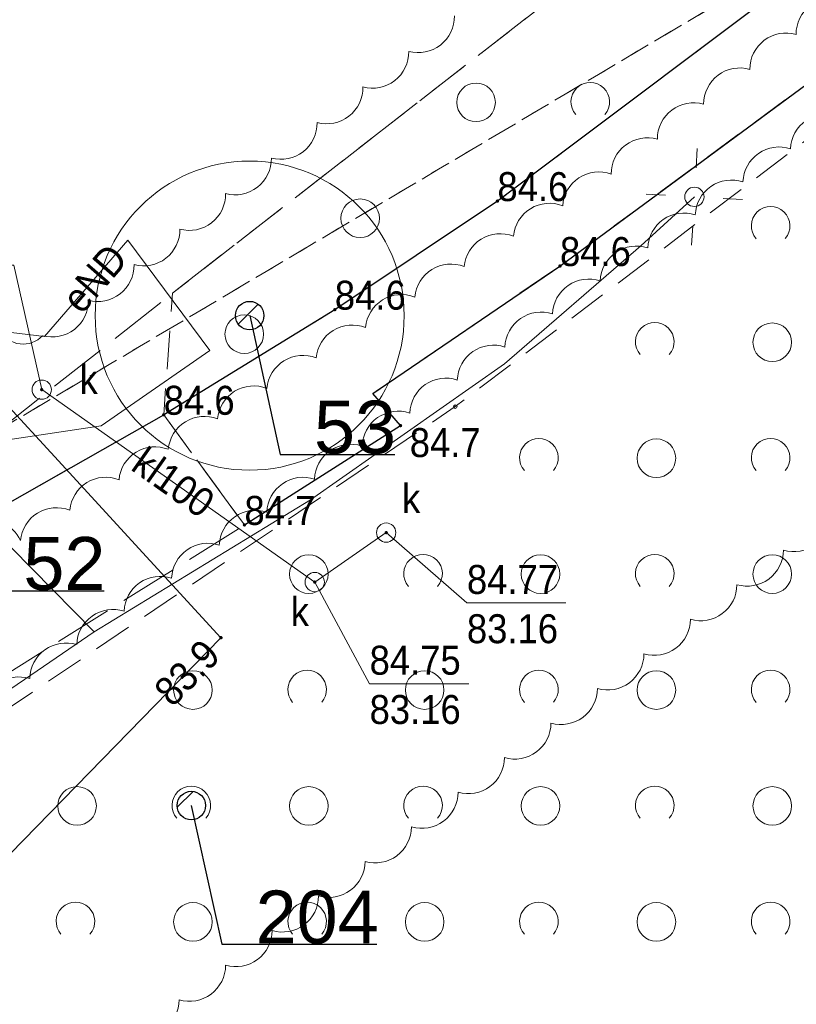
# Model space of a CAD drawing. Header units: metres. Extents: x 6540907 to 6541833, y 5893434 to 5894895.
# Tile 24 of 256: x 6541025 to 6541045, y 5893624 to 5893650. Entities that reach past the tile are written whole.
import ezdxf
from ezdxf import colors
from ezdxf.entities.mleader import LeaderData, LeaderLine
from ezdxf.enums import TextEntityAlignment as Align
from ezdxf.math import Vec2, Vec3

# ---------------------------------------------------------------- set-up
doc = ezdxf.new("R2010")
doc.units = ezdxf.units.M
doc.header["$MEASUREMENT"] = 0
for name, pattern in [('1.0_0.5', [1.5, 1, -0.5]), ('1.5_0.5', [2, 1.5, -0.5]), ('egug-500', [1, 0.5, -0.5])]:
    doc.linetypes.add(name, pattern=pattern)
doc.layers.get('0').update_dxf_attribs({"color": 2, "linetype": 'CONTINUOUS', "lineweight": 5})
for name, color, linetype, lineweight in [('140-Punkty robocze', 251, 'CONTINUOUS', 9), ('218-kontur użytku gruntowego', 251, 'CONTINUOUS', 9), ('chodnik', 251, 'CONTINUOUS', 9), ('jezdnia', 251, 'CONTINUOUS', 9), ('krawężnik', 251, 'CONTINUOUS', 9), ('latarnia', 251, 'CONTINUOUS', 9), ('obszar utwardzony', 251, 'CONTINUOUS', 9), ('obudowa ochronna przewodu', 251, 'CONTINUOUS', 9), ('pikieta naturalna', 251, 'CONTINUOUS', 9), ('pikieta naturalna-Atr2', 251, 'CONTINUOUS', 9), ('przewód elektroenergetyczny podziemny', 251, 'CONTINUOUS', 9), ('przewód elektroenergetyczny podziemny-Atr1', 251, 'CONTINUOUS', 9), ('przewód kanalizacyjny', 251, 'CONTINUOUS', 9), ('przewód kanalizacyjny-Atr1', 251, 'CONTINUOUS', 9), ('rzędna', 251, 'CONTINUOUS', 9), ('rzędna-Atr2', 251, 'CONTINUOUS', 9), ('rzędna-Atr3', 251, 'CONTINUOUS', 9), ('studnia kanalizacyjna', 251, 'CONTINUOUS', 9), ('studnia kanalizacyjna-Atr17', 251, 'CONTINUOUS', 9), ('z_i_drzewa_liściste_korony', 66, 'CONTINUOUS', 20), ('z_i_drzewa_opis', 7, 'CONTINUOUS', 25), ('zadrzewienie  zakrzewienie', 252, 'CONTINUOUS', 15)]:
    doc.layers.add(name, color=color, linetype=linetype, lineweight=lineweight)
doc.layers.add('z_i_masywy_grupy', color=7, linetype='CONTINUOUS', lineweight=13, true_color=0x7f926c)
doc.styles.add('Opisowy', font='arial.ttf')
doc.styles.get("Standard").update_dxf_attribs({"font": 'Arial', "width": 0.75})

# ---------------------------------------------------------------- blocks, each defined once
blk = doc.blocks.new('PW01')
at = {"linetype": 'Continuous', "lineweight": 13}
h = blk.add_hatch(color=0, dxfattribs=at)
edge = h.paths.add_edge_path()
edge.add_arc((0, 0), 0.045, 0, 360)
blk = doc.blocks.new('SM01')
at = {"color": 0, "linetype": 'Continuous', "lineweight": 13}
for p, q in [((-0.53, 0.531), (-0.883, 0.884)), ((0.531, 0.531), (0.884, 0.884)), ((-0.53, -0.53), (-0.883, -0.883)), ((0.531, -0.53), (0.884, -0.883))]:
    blk.add_line(p, q, dxfattribs=at)
blk.add_circle((0, 0), 0.25, dxfattribs=at)
blk = doc.blocks.new('US15')
at = {"color": 0, "linetype": 'Continuous', "lineweight": 13}
blk.add_circle((0, 0), 0.25, dxfattribs=at)
blk = doc.blocks.new('OTZK1')
at = {"color": 0, "linetype": 'Continuous'}
blk.add_circle((0, 0), 0.5, dxfattribs=at)
blk = doc.blocks.new('OTZK2')
at = {"color": 0, "linetype": 'Continuous'}
blk.add_arc((0, 0), 0.5, 318.85, 221.162, dxfattribs=at)
blk = doc.blocks.new('PIKIETA')
at = {"color": 0}
blk.add_circle((0, 0), 0.045, dxfattribs=at)
blk = doc.blocks.new('_None')
blk = doc.blocks.new('punkt')
h = blk.add_hatch()
h.set_pattern_fill('ANSI32', color=256, scale=0.2)
h.set_pattern_definition([(45, (-4781848.87, -5644337.08), (-1.34703841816, 1.34703841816), []), (45, (-4781847.972, -5644337.08), (-1.34703841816, 1.34703841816), [])])
edge = h.paths.add_edge_path()
edge.add_arc((0, 0), 0.243, 0, 360)
blk.add_circle((0, 0), 0.243)

msp = doc.modelspace()

# ---------------------------------------------------------------- linework, layer by layer
at = {"layer": '218-kontur użytku gruntowego', "linetype": 'egug-500', "lineweight": 18, "flags": 128}
for points in [[(6541024.88, 5893639.203), (6541148.06, 5893712.213)], [(6541148.06, 5893712.213), (6541024.88, 5893639.203)]]:
    msp.add_lwpolyline(points, dxfattribs=at)
at = {"layer": 'chodnik', "linetype": '1.0_0.5', "lineweight": 18, "flags": 128}
msp.add_lwpolyline([(6541031.2, 5893636.723), (6541035.24, 5893639.293), (6541034.52, 5893640.123), (6541039.37, 5893643.423), (6541054.87, 5893654.853), (6541064.77, 5893662.283), (6541075.31, 5893670.013), (6541084.13, 5893676.713), (6541087.67, 5893678.723), (6541089.99, 5893679.623), (6541106.92, 5893687.073), (6541122.75, 5893694.813), (6541121.4, 5893696.703), (6541106.02, 5893689.343), (6541086.53, 5893680.993), (6541082.59, 5893678.563), (6541073.94, 5893672.033), (6541066.78, 5893666.683), (6541066.11, 5893667.003), (6541063.85, 5893669.483), (6541062.01, 5893668.113), (6541063.49, 5893665.353), (6541063.39, 5893664.343), (6541037.75, 5893645.103), (6541033.54, 5893642.293), (6541029.11, 5893639.573)], close=True, dxfattribs=at)
at = {"layer": 'jezdnia', "linetype": '1.5_0.5', "lineweight": 18, "flags": 128}
msp.add_lwpolyline([(6540921.23, 5893551.933), (6540924.81, 5893548.553), (6540929.08, 5893553.073), (6540942.44, 5893566.903), (6540948.83, 5893570.673), (6540957.35, 5893575.643), (6540959.24, 5893576.693), (6540967.4, 5893581.433), (6540969.59, 5893582.733), (6540972.14, 5893584.133), (6540973.93, 5893585.133), (6540977.19, 5893587.023), (6540983.03, 5893590.913), (6540987.16, 5893594.463), (6540988.5, 5893595.803), (6540993.97, 5893601.253), (6540998.31, 5893606.163), (6541001.31, 5893610.353), (6541002.44, 5893611.973), (6541003.89, 5893613.983), (6541005.24, 5893615.203), (6541007.68, 5893616.123), (6541010.72, 5893616.493), (6541014.25, 5893615.853), (6541018.77, 5893614.053), (6541020.68, 5893616.033), (6541015.79, 5893620.743), (6541014.35, 5893622.973), (6541014.44, 5893625.493), (6541015.79, 5893627.063), (6541031.2, 5893636.723), (6541029.11, 5893639.573), (6541014.27, 5893631.143), (6541013.09, 5893631.253), (6541012.73, 5893632.283), (6541014.9, 5893639.033), (6541015.56, 5893640.763), (6541016.28, 5893642.473), (6541018.17, 5893645.953), (6541014.81, 5893647.663), (6541010.45, 5893637.273), (6541005.96, 5893626.093), (6541002.87, 5893619.843), (6540997.93, 5893612.263), (6540994.91, 5893608.243), (6540988.4, 5893601.173), (6540982.23, 5893595.403), (6540975.63, 5893590.783), (6540966.12, 5893585.263), (6540958.27, 5893580.933), (6540948.75, 5893575.423), (6540936.8, 5893567.973), (6540932.82, 5893564.933)], close=True, dxfattribs=at)
at = {"layer": 'krawężnik', "linetype": 'Continuous', "lineweight": 25, "flags": 128}
for points in [[(6541031.2, 5893636.723), (6541035.24, 5893639.293), (6541034.52, 5893640.123), (6541039.37, 5893643.423), (6541054.87, 5893654.853), (6541064.77, 5893662.283), (6541075.31, 5893670.013), (6541084.13, 5893676.713), (6541087.67, 5893678.723), (6541089.99, 5893679.623), (6541106.92, 5893687.073), (6541122.75, 5893694.813)], [(6541063.39, 5893664.343), (6541037.75, 5893645.103), (6541033.54, 5893642.293), (6541029.11, 5893639.573)], [(6541018.17, 5893645.953), (6541016.28, 5893642.473), (6541015.56, 5893640.763), (6541014.9, 5893639.033), (6541012.73, 5893632.283), (6541013.09, 5893631.253), (6541014.27, 5893631.143), (6541029.11, 5893639.573)]]:
    msp.add_lwpolyline(points, dxfattribs=at)
at = {"layer": 'obszar utwardzony', "linetype": '1.5_0.5', "lineweight": 18, "flags": 128}
msp.add_lwpolyline([(6541020.38, 5893659.203), (6541014.56, 5893655.533), (6541015.35, 5893648.733), (6541014.81, 5893647.663), (6541018.17, 5893645.953), (6541018.6, 5893645.523), (6541024.88, 5893639.203), (6541029.34, 5893642.723), (6541062.01, 5893668.113), (6541063.85, 5893669.483), (6541078.97, 5893682.363), (6541071.68, 5893693.183), (6541074.48, 5893695.773), (6541072.59, 5893699.483), (6541068.21, 5893694.263), (6541063.19, 5893689.683), (6541046.31, 5893678.023), (6541033.93, 5893669.823), (6541025.77, 5893665.143), (6541022.69, 5893664.113)], close=True, dxfattribs=at)
at = {"layer": 'obudowa ochronna przewodu', "linetype": 'Continuous', "lineweight": 35, "flags": 128}
for points in [[(6541027.31, 5893633.953), (6541021.96, 5893639.383)], [(6541028.76, 5893635.793), (6541026.19, 5893638.593)]]:
    msp.add_lwpolyline(points, dxfattribs=at)
at = {"layer": 'przewód elektroenergetyczny podziemny', "linetype": 'Continuous', "lineweight": 18, "flags": 128}
for points in [[(6540997.07, 5893604.133), (6540998.04, 5893603.413), (6541001.15, 5893607.153), (6541005.06, 5893613.433), (6541007.43, 5893615.363), (6541009.86, 5893618.533), (6541013.14, 5893622.173), (6541014.47, 5893623.663), (6541014.66, 5893624.853), (6541015.58, 5893625.943), (6541027.31, 5893633.953), (6541032.91, 5893637.373), (6541037.93, 5893640.893), (6541041.46, 5893643.943), (6541042.85, 5893645.213)], [(6541018.15, 5893644.903), (6541019.35, 5893642.383), (6541021.96, 5893639.383), (6541027.31, 5893633.953), (6541032.91, 5893637.373), (6541037.93, 5893640.893), (6541041.46, 5893643.943), (6541042.85, 5893645.213)], [(6541072.67, 5893513.213), (6541072.26, 5893512.503), (6541055.45, 5893525.743), (6541055.18, 5893532.123), (6541055.15, 5893532.823), (6541054.28, 5893533.813), (6541069.58, 5893552.423), (6541083.36, 5893568.933), (6541055.67, 5893588.363), (6541038.81, 5893600.123), (6541031.44, 5893604.483), (6541029.78, 5893605.623), (6541014.23, 5893617.043), (6541030.59, 5893633.803), (6541028.76, 5893635.793), (6541026.19, 5893638.593), (6541020.78, 5893644.463)], [(6541019.64, 5893635.093), (6541024.03, 5893638.773), (6541027.49, 5893639.283), (6541030.3, 5893641.233), (6541028.18, 5893644.093), (6541026.02, 5893641.603), (6541023.06, 5893641.953), (6541022.09, 5893642.963), (6541020.84, 5893644.403)]]:
    msp.add_lwpolyline(points, dxfattribs=at)
at = {"layer": 'przewód kanalizacyjny', "linetype": 'Continuous', "lineweight": 18, "flags": 128}
msp.add_lwpolyline([(6541025.95, 5893640.223), (6541033.02, 5893635.243), (6541034.87, 5893636.523)], dxfattribs=at)
at = {"layer": 'rzędna-Atr2', "flags": 128}
for points in [[(6541025.95, 5893640.223), (6541025.23, 5893643.443), (6541022.659, 5893643.443)], [(6541034.87, 5893636.523), (6541036.96, 5893634.703), (6541039.521, 5893634.703)], [(6541033.02, 5893635.243), (6541034.44, 5893632.613), (6541037.006, 5893632.613)]]:
    msp.add_lwpolyline(points, dxfattribs=at)
at = {"layer": 'z_i_drzewa_liściste_korony', "linetype": 'Continuous'}
msp.add_circle((6541031.335, 5893642.139), 4, dxfattribs=at)
at = {"layer": 'z_i_masywy_grupy', "linetype": 'Continuous'}
for points in [[(6541024.237, 5893636.631, -0.5), (6541025.399, 5893636.316, -0.5), (6541026.676, 5893637.104, -0.5), (6541027.952, 5893637.892, -0.5), (6541029.228, 5893638.679, -0.5), (6541030.505, 5893639.467, -0.5), (6541031.781, 5893640.255, -0.5), (6541033.058, 5893641.043, -0.5), (6541034.334, 5893641.831, -0.5), (6541035.611, 5893642.619, -0.5), (6541036.887, 5893643.407, -0.5), (6541038.163, 5893644.194, -0.5), (6541039.44, 5893644.982, -0.5), (6541040.694, 5893645.803, -0.5), (6541041.891, 5893646.706, -0.5), (6541043.089, 5893647.61, -0.5), (6541044.286, 5893648.513, -0.5), (6541045.483, 5893649.417, -0.5), (6541046.681, 5893650.32, -0.5)], [(6541036.636, 5893649.898, -0.5), (6541035.452, 5893648.978, -0.5), (6541034.267, 5893648.058, -0.5), (6541033.082, 5893647.138, -0.5), (6541031.897, 5893646.218, -0.5), (6541030.712, 5893645.299, -0.5), (6541029.527, 5893644.379, -0.5), (6541028.342, 5893643.459, -0.5), (6541027.157, 5893642.539, -0.5), (6541025.973, 5893641.619, -0.5), (6541024.87, 5893641.744, -0.5)], [(6541046.572, 5893647.311, 0.5), (6541045.339, 5893646.456, 0.5), (6541044.107, 5893645.601, 0.5), (6541042.874, 5893644.746, 0.5), (6541041.642, 5893643.892, 0.5), (6541040.409, 5893643.037, 0.5), (6541039.176, 5893642.182, 0.5), (6541037.944, 5893641.327, 0.5), (6541036.711, 5893640.473, 0.5), (6541035.479, 5893639.618, 0.5), (6541034.246, 5893638.763, 0.5), (6541033.013, 5893637.908, 0.5), (6541031.781, 5893637.053, 0.5), (6541030.548, 5893636.199, 0.5), (6541029.315, 5893635.344, 0.5), (6541028.083, 5893634.489, 0.5), (6541026.857, 5893633.625, 0.5), (6541025.641, 5893632.746, 0.5), (6541024.426, 5893631.867, 0.5)], [(6541028.305, 5893623.539, 0.5), (6541029.508, 5893624.434, 0.5), (6541030.712, 5893625.329, 0.5), (6541031.915, 5893626.224, 0.5), (6541033.119, 5893627.12, 0.5), (6541034.322, 5893628.015, 0.5), (6541035.526, 5893628.91, 0.5), (6541036.73, 5893629.805, 0.5), (6541037.933, 5893630.7, 0.5), (6541039.137, 5893631.595, 0.5), (6541040.34, 5893632.491, 0.5), (6541041.544, 5893633.386, 0.5), (6541042.748, 5893634.281, 0.5), (6541043.951, 5893635.176, 0.5), (6541045.155, 5893636.071, 0.5), (6541046.358, 5893636.967, 0.5)]]:
    msp.add_lwpolyline(points, format="xyb", dxfattribs=at)
at = {"layer": 'zadrzewienie  zakrzewienie', "linetype": '1.0_0.5', "lineweight": 18, "flags": 128}
for points in [[(6541044.04, 5893600.363), (6541052.84, 5893607.023), (6541069.7, 5893618.673), (6541101.31, 5893643.953), (6541129.24, 5893651.763), (6541152.03, 5893668.723), (6541169.97, 5893678.863), (6541187.83, 5893674.933), (6541224.49, 5893675.773), (6541248.1, 5893669.873), (6541267.08, 5893654.243), (6541283.7, 5893692.183), (6541223.9, 5893719.683), (6541201.6, 5893720.583), (6541164.6, 5893711.183), (6541087.7, 5893675.783), (6541061.02, 5893658.283), (6541036.66, 5893639.783), (6541017.58, 5893626.913), (6541015.78, 5893624.393), (6541016.59, 5893621.333), (6541020.64, 5893617.463)], [(6541063.39, 5893664.343), (6541063.49, 5893665.353), (6541062.01, 5893668.113), (6541029.34, 5893642.723), (6541029.11, 5893639.573), (6541033.54, 5893642.293), (6541037.75, 5893645.103)]]:
    msp.add_lwpolyline(points, close=True, dxfattribs=at)

# ---------------------------------------------------------------- block references
at = {"layer": '140-Punkty robocze', "linetype": 'Continuous', "lineweight": 13}
msp.add_blockref('PIKIETA', (6541036.66, 5893639.783), dxfattribs=at)
at = {"layer": 'latarnia', "linetype": 'Continuous', "lineweight": 18, "rotation": 41.738}
msp.add_blockref('SM01', (6541042.85, 5893645.213), dxfattribs=at)
at = {"layer": 'pikieta naturalna', "linetype": 'Continuous', "lineweight": 13}
for p in [(6541037.75, 5893645.103), (6541039.37, 5893643.423), (6541033.54, 5893642.293), (6541029.11, 5893639.573), (6541035.24, 5893639.293), (6541031.2, 5893636.723)]:
    msp.add_blockref('PW01', p, dxfattribs=at)
at = {"layer": 'rzędna', "linetype": 'Continuous', "lineweight": 18}
for p in [(6541025.95, 5893640.223), (6541034.87, 5893636.523), (6541033.02, 5893635.243)]:
    msp.add_blockref('PW01', p, dxfattribs=at)
at = {"layer": 'rzędna', "linetype": 'Continuous', "lineweight": 18, "rotation": 45.927}
msp.add_blockref('PW01', (6541030.59, 5893633.803), dxfattribs=at)
at = {"layer": 'studnia kanalizacyjna', "linetype": 'Continuous', "lineweight": 18}
for p in [(6541025.95, 5893640.223), (6541034.87, 5893636.523), (6541033.02, 5893635.243)]:
    msp.add_blockref('US15', p, dxfattribs=at)
at = {"layer": 'z_i_drzewa_opis', "ltscale": 0.01, "xscale": 1.520278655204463, "yscale": 1.520278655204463, "zscale": 1.520278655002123}
for p in [(6541031.335, 5893642.139), (6541029.824, 5893629.46)]:
    msp.add_blockref('punkt', p, dxfattribs=at)
at = {"layer": 'zadrzewienie  zakrzewienie', "linetype": 'Continuous', "lineweight": 18}
for name, p in [('OTZK1', (6541037.196, 5893647.659)), ('OTZK2', (6541040.154, 5893647.67)), ('OTZK1', (6541034.196, 5893644.659)), ('OTZK2', (6541044.824, 5893644.46)), ('OTZK1', (6541031.196, 5893641.659)), ('OTZK2', (6541041.824, 5893641.46)), ('OTZK1', (6541044.866, 5893641.449)), ('OTZK2', (6541038.824, 5893638.46)), ('OTZK1', (6541041.866, 5893638.449)), ('OTZK2', (6541044.824, 5893638.46)), ('OTZK1', (6541032.866, 5893635.449)), ('OTZK2', (6541035.824, 5893635.46)), ('OTZK1', (6541038.866, 5893635.449)), ('OTZK2', (6541041.824, 5893635.46)), ('OTZK1', (6541044.866, 5893635.449)), ('OTZK2', (6541032.824, 5893632.46)), ('OTZK2', (6541038.824, 5893632.46)), ('OTZK2', (6541044.824, 5893632.46)), ('OTZK1', (6541029.866, 5893632.449)), ('OTZK1', (6541035.866, 5893632.449)), ('OTZK1', (6541041.866, 5893632.449)), ('OTZK1', (6541026.866, 5893629.449)), ('OTZK2', (6541029.824, 5893629.46)), ('OTZK1', (6541032.866, 5893629.449)), ('OTZK2', (6541035.824, 5893629.46)), ('OTZK1', (6541038.866, 5893629.449)), ('OTZK2', (6541041.824, 5893629.46)), ('OTZK1', (6541044.866, 5893629.449)), ('OTZK2', (6541026.824, 5893626.46)), ('OTZK1', (6541029.866, 5893626.449)), ('OTZK2', (6541032.824, 5893626.46)), ('OTZK1', (6541035.866, 5893626.449)), ('OTZK2', (6541038.824, 5893626.46)), ('OTZK1', (6541041.866, 5893626.449)), ('OTZK2', (6541044.824, 5893626.46))]:
    msp.add_blockref(name, p, dxfattribs=at)

# ---------------------------------------------------------------- texts
at = {"layer": 'pikieta naturalna-Atr2', "width": 0.9}
for s, p in [('84.6', (6541037.75, 5893645.103)), ('84.6', (6541039.37, 5893643.423)), ('84.6', (6541033.54, 5893642.293)), ('84.6', (6541029.11, 5893639.573)), ('84.7', (6541031.2, 5893636.723))]:
    msp.add_text(s, height=0.75, dxfattribs=at).set_placement(p)
msp.add_text('84.7', height=0.75, dxfattribs=at).set_placement((6541035.48, 5893638.853), align=Align.MIDDLE_LEFT)
at = {"layer": 'przewód elektroenergetyczny podziemny-Atr1', "width": 0.9}
msp.add_text('eND', height=0.75, rotation=49.059, dxfattribs=at).set_placement((6541026.7, 5893642.393), align=Align.MIDDLE_LEFT)
at = {"layer": 'przewód kanalizacyjny-Atr1', "width": 0.9}
msp.add_text('kl100', height=0.75, rotation=324.84, dxfattribs=at).set_placement((6541028.44, 5893638.473), align=Align.MIDDLE_LEFT)
at = {"layer": 'rzędna-Atr2', "width": 0.9}
for s, p in [('84.77', (6541036.96, 5893634.711)), ('84.75', (6541034.44, 5893632.621))]:
    msp.add_text(s, height=0.75, dxfattribs=at).set_placement(p, align=Align.BOTTOM_LEFT)
msp.add_text('83.9', height=0.75, rotation=45.692, dxfattribs=at).set_placement((6541029.07, 5893632.243), align=Align.MIDDLE_LEFT)
at = {"layer": 'rzędna-Atr3', "width": 0.9}
for p in [(6541036.96, 5893633.436), (6541034.44, 5893631.346)]:
    msp.add_text('83.16', height=0.75, dxfattribs=at).set_placement(p, align=Align.BOTTOM_LEFT)
at = {"layer": 'studnia kanalizacyjna-Atr17', "width": 0.9}
for p in [(6541026.93, 5893640.113), (6541035.28, 5893637.033), (6541032.4, 5893634.103)]:
    msp.add_text('k', height=0.75, dxfattribs=at).set_placement(p)

# ---------------------------------------------------------------- leaders
at = {"layer": 'z_i_drzewa_opis'}
ml = msp.add_multileader_mtext('Standard', dxfattribs=at)
ml.set_content('53', color=256, style='Opisowy')
ml.set_leader_properties()
ml.set_arrow_properties(name='NONE')
ml.build(insert=Vec2(0, 0))
ml.multileader.update_dxf_attribs({"has_dogleg": 0, "text_left_attachment_type": 6, "text_right_attachment_type": 5, "text_top_attachment_type": 0, "text_bottom_attachment_type": 0, "dogleg_length": 1.914, "arrow_head_size": 7.005})
ctx = ml.context
ctx.base_point, ctx.char_height, ctx.arrow_head_size, ctx.landing_gap_size, ctx.plane_origin = Vec3(6541032.124, 5893638.547), 1.3683, 7.005, 0.876, Vec3(6541024.753, 5893634.163)
ctx.left_attachment, ctx.right_attachment, ctx.attachment_type = 6, 5, 2
notes = []
notes.append((ctx, [(1, (1, 1, 0), (6541029.083, 5893638.547), (1, 0), 3.041, [(0, [(6541031.335, 5893642.139), (6541032.124, 5893638.547), (6541032.124, 5893638.547), (6541032.124, 5893638.547), (6541032.124, 5893638.547), (6541032.124, 5893638.547), (6541032.124, 5893638.547), (6541032.124, 5893638.547), (6541032.124, 5893638.547), (6541032.124, 5893638.547), (6541032.124, 5893638.547), (6541032.124, 5893638.547), (6541032.124, 5893638.547), (6541032.124, 5893638.547), (6541032.124, 5893638.547), (6541032.124, 5893638.547), (6541032.124, 5893638.547), (6541032.124, 5893638.547), (6541032.124, 5893638.547), (6541032.124, 5893638.547), (6541032.124, 5893638.547), (6541032.124, 5893638.547), (6541032.124, 5893638.547), (6541032.124, 5893638.547), (6541032.124, 5893638.547), (6541032.124, 5893638.547), (6541032.124, 5893638.547), (6541032.124, 5893638.547), (6541032.124, 5893638.547), (6541032.124, 5893638.547), (6541032.124, 5893638.547), (6541032.124, 5893638.547), (6541032.124, 5893638.547), (6541032.124, 5893638.547), (6541032.124, 5893638.547), (6541032.124, 5893638.547), (6541032.124, 5893638.547), (6541032.124, 5893638.547), (6541032.124, 5893638.547), (6541032.124, 5893638.547), (6541032.124, 5893638.547), (6541032.124, 5893638.547), (6541032.124, 5893638.547), (6541032.124, 5893638.547), (6541032.124, 5893638.547), (6541032.124, 5893638.547), (6541032.124, 5893638.547), (6541032.124, 5893638.547), (6541032.124, 5893638.547), (6541032.124, 5893638.547), (6541032.124, 5893638.547), (6541032.124, 5893638.547), (6541032.124, 5893638.547), (6541032.124, 5893638.547), (6541032.124, 5893638.547), (6541032.124, 5893638.547), (6541032.124, 5893638.547), (6541032.124, 5893638.547), (6541032.124, 5893638.547), (6541032.124, 5893638.547), (6541032.124, 5893638.547), (6541032.124, 5893638.547), (6541032.124, 5893638.547), (6541032.124, 5893638.547), (6541032.124, 5893638.547), (6541032.124, 5893638.547), (6541032.124, 5893638.547), (6541032.124, 5893638.547), (6541032.124, 5893638.547), (6541032.124, 5893638.547), (6541032.124, 5893638.547), (6541032.124, 5893638.547), (6541032.124, 5893638.547), (6541032.124, 5893638.547), (6541032.124, 5893638.547), (6541032.124, 5893638.547), (6541032.124, 5893638.547), (6541032.124, 5893638.547), (6541032.124, 5893638.547), (6541032.124, 5893638.547), (6541032.124, 5893638.547), (6541032.124, 5893638.547), (6541032.124, 5893638.547), (6541032.124, 5893638.547), (6541032.124, 5893638.547), (6541032.124, 5893638.547), (6541032.124, 5893638.547), (6541032.124, 5893638.547), (6541032.124, 5893638.547), (6541032.124, 5893638.547), (6541032.124, 5893638.547), (6541032.124, 5893638.547), (6541032.124, 5893638.547), (6541032.124, 5893638.547), (6541032.124, 5893638.547), (6541032.124, 5893638.547), (6541032.124, 5893638.547), (6541032.124, 5893638.547), (6541032.124, 5893638.547), (6541032.124, 5893638.547), (6541032.124, 5893638.547), (6541032.124, 5893638.547), (6541032.124, 5893638.547), (6541032.124, 5893638.547), (6541032.124, 5893638.547), (6541032.124, 5893638.547), (6541032.124, 5893638.547), (6541032.124, 5893638.547), (6541032.124, 5893638.547), (6541032.124, 5893638.547), (6541032.124, 5893638.547), (6541032.124, 5893638.547), (6541032.124, 5893638.547), (6541032.124, 5893638.547), (6541032.124, 5893638.547), (6541032.124, 5893638.547), (6541032.124, 5893638.547), (6541032.124, 5893638.547), (6541032.124, 5893638.547), (6541032.124, 5893638.547), (6541032.124, 5893638.547), (6541032.124, 5893638.547), (6541032.124, 5893638.547), (6541032.124, 5893638.547), (6541032.124, 5893638.547), (6541032.124, 5893638.547), (6541032.124, 5893638.547), (6541032.124, 5893638.547)], 256, [])])]))
ctx.mtext.insert, ctx.mtext.flow_direction = Vec3(6541033, 5893639.939), 5
ml = msp.add_multileader_mtext('Standard', dxfattribs=at)
ml.set_content('52', color=256, style='Opisowy')
ml.set_leader_properties()
ml.set_arrow_properties(name='NONE')
ml.build(insert=Vec2(0, 0))
ml.multileader.update_dxf_attribs({"has_dogleg": 0, "text_left_attachment_type": 6, "text_right_attachment_type": 5, "text_top_attachment_type": 0, "text_bottom_attachment_type": 0, "dogleg_length": 1.914, "arrow_head_size": 7.005})
ctx = ml.context
ctx.base_point, ctx.char_height, ctx.arrow_head_size, ctx.landing_gap_size, ctx.plane_origin = Vec3(6541024.6, 5893635.018), 1.3683, 7.005, 0.876, Vec3(6541017.228, 5893630.634)
ctx.left_attachment, ctx.right_attachment, ctx.attachment_type = 6, 5, 2
notes.append((ctx, [(1, (1, 1, 0), (6541021.559, 5893635.018), (1, 0), 3.041, [(0, [(6541023.811, 5893638.611), (6541024.6, 5893635.018), (6541024.6, 5893635.018), (6541024.6, 5893635.018), (6541024.6, 5893635.018), (6541024.6, 5893635.018), (6541024.6, 5893635.018), (6541024.6, 5893635.018), (6541024.6, 5893635.018), (6541024.6, 5893635.018), (6541024.6, 5893635.018), (6541024.6, 5893635.018), (6541024.6, 5893635.018), (6541024.6, 5893635.018), (6541024.6, 5893635.018), (6541024.6, 5893635.018), (6541024.6, 5893635.018), (6541024.6, 5893635.018), (6541024.6, 5893635.018), (6541024.6, 5893635.018), (6541024.6, 5893635.018), (6541024.6, 5893635.018), (6541024.6, 5893635.018), (6541024.6, 5893635.018), (6541024.6, 5893635.018), (6541024.6, 5893635.018), (6541024.6, 5893635.018), (6541024.6, 5893635.018), (6541024.6, 5893635.018), (6541024.6, 5893635.018), (6541024.6, 5893635.018), (6541024.6, 5893635.018), (6541024.6, 5893635.018), (6541024.6, 5893635.018), (6541024.6, 5893635.018), (6541024.6, 5893635.018), (6541024.6, 5893635.018), (6541024.6, 5893635.018), (6541024.6, 5893635.018), (6541024.6, 5893635.018), (6541024.6, 5893635.018), (6541024.6, 5893635.018), (6541024.6, 5893635.018), (6541024.6, 5893635.018), (6541024.6, 5893635.018), (6541024.6, 5893635.018), (6541024.6, 5893635.018), (6541024.6, 5893635.018), (6541024.6, 5893635.018), (6541024.6, 5893635.018), (6541024.6, 5893635.018), (6541024.6, 5893635.018), (6541024.6, 5893635.018), (6541024.6, 5893635.018), (6541024.6, 5893635.018), (6541024.6, 5893635.018), (6541024.6, 5893635.018), (6541024.6, 5893635.018), (6541024.6, 5893635.018), (6541024.6, 5893635.018), (6541024.6, 5893635.018), (6541024.6, 5893635.018), (6541024.6, 5893635.018), (6541024.6, 5893635.018), (6541024.6, 5893635.018), (6541024.6, 5893635.018), (6541024.6, 5893635.018), (6541024.6, 5893635.018), (6541024.6, 5893635.018), (6541024.6, 5893635.018), (6541024.6, 5893635.018), (6541024.6, 5893635.018), (6541024.6, 5893635.018), (6541024.6, 5893635.018), (6541024.6, 5893635.018), (6541024.6, 5893635.018), (6541024.6, 5893635.018), (6541024.6, 5893635.018), (6541024.6, 5893635.018), (6541024.6, 5893635.018), (6541024.6, 5893635.018), (6541024.6, 5893635.018), (6541024.6, 5893635.018), (6541024.6, 5893635.018), (6541024.6, 5893635.018), (6541024.6, 5893635.018), (6541024.6, 5893635.018), (6541024.6, 5893635.018), (6541024.6, 5893635.018), (6541024.6, 5893635.018), (6541024.6, 5893635.018), (6541024.6, 5893635.018), (6541024.6, 5893635.018), (6541024.6, 5893635.018), (6541024.6, 5893635.018), (6541024.6, 5893635.018), (6541024.6, 5893635.018), (6541024.6, 5893635.018), (6541024.6, 5893635.018), (6541024.6, 5893635.018), (6541024.6, 5893635.018), (6541024.6, 5893635.018), (6541024.6, 5893635.018), (6541024.6, 5893635.018), (6541024.6, 5893635.018), (6541024.6, 5893635.018), (6541024.6, 5893635.018), (6541024.6, 5893635.018), (6541024.6, 5893635.018), (6541024.6, 5893635.018), (6541024.6, 5893635.018), (6541024.6, 5893635.018), (6541024.6, 5893635.018), (6541024.6, 5893635.018), (6541024.6, 5893635.018), (6541024.6, 5893635.018), (6541024.6, 5893635.018), (6541024.6, 5893635.018), (6541024.6, 5893635.018), (6541024.6, 5893635.018), (6541024.6, 5893635.018), (6541024.6, 5893635.018), (6541024.6, 5893635.018), (6541024.6, 5893635.018), (6541024.6, 5893635.018), (6541024.6, 5893635.018)], 256, [])])]))
ctx.mtext.insert, ctx.mtext.flow_direction = Vec3(6541025.475, 5893636.41), 5
ml = msp.add_multileader_mtext('Standard', dxfattribs=at)
ml.set_content('204', color=256, style='Opisowy')
ml.set_leader_properties()
ml.set_arrow_properties(name='NONE')
ml.build(insert=Vec2(0, 0))
ml.multileader.update_dxf_attribs({"has_dogleg": 0, "text_left_attachment_type": 6, "text_right_attachment_type": 5, "text_top_attachment_type": 0, "text_bottom_attachment_type": 0, "dogleg_length": 1.914, "arrow_head_size": 7.005})
ctx = ml.context
ctx.base_point, ctx.char_height, ctx.arrow_head_size, ctx.landing_gap_size, ctx.plane_origin = Vec3(6541030.613, 5893625.868), 1.3683, 7.005, 0.876, Vec3(6541023.242, 5893621.484)
ctx.left_attachment, ctx.right_attachment, ctx.attachment_type = 6, 5, 2
notes.append((ctx, [(1, (1, 1, 0), (6541027.572, 5893625.868), (1, 0), 3.041, [(0, [(6541029.824, 5893629.46), (6541030.613, 5893625.868), (6541030.613, 5893625.868), (6541030.613, 5893625.868), (6541030.613, 5893625.868), (6541030.613, 5893625.868), (6541030.613, 5893625.868), (6541030.613, 5893625.868), (6541030.613, 5893625.868), (6541030.613, 5893625.868), (6541030.613, 5893625.868), (6541030.613, 5893625.868), (6541030.613, 5893625.868), (6541030.613, 5893625.868), (6541030.613, 5893625.868), (6541030.613, 5893625.868), (6541030.613, 5893625.868), (6541030.613, 5893625.868), (6541030.613, 5893625.868), (6541030.613, 5893625.868), (6541030.613, 5893625.868), (6541030.613, 5893625.868), (6541030.613, 5893625.868), (6541030.613, 5893625.868), (6541030.613, 5893625.868), (6541030.613, 5893625.868), (6541030.613, 5893625.868), (6541030.613, 5893625.868), (6541030.613, 5893625.868), (6541030.613, 5893625.868), (6541030.613, 5893625.868), (6541030.613, 5893625.868), (6541030.613, 5893625.868), (6541030.613, 5893625.868), (6541030.613, 5893625.868), (6541030.613, 5893625.868), (6541030.613, 5893625.868), (6541030.613, 5893625.868), (6541030.613, 5893625.868), (6541030.613, 5893625.868), (6541030.613, 5893625.868), (6541030.613, 5893625.868), (6541030.613, 5893625.868), (6541030.613, 5893625.868), (6541030.613, 5893625.868), (6541030.613, 5893625.868), (6541030.613, 5893625.868), (6541030.613, 5893625.868), (6541030.613, 5893625.868), (6541030.613, 5893625.868), (6541030.613, 5893625.868), (6541030.613, 5893625.868), (6541030.613, 5893625.868), (6541030.613, 5893625.868), (6541030.613, 5893625.868), (6541030.613, 5893625.868), (6541030.613, 5893625.868), (6541030.613, 5893625.868), (6541030.613, 5893625.868), (6541030.613, 5893625.868), (6541030.613, 5893625.868), (6541030.613, 5893625.868), (6541030.613, 5893625.868), (6541030.613, 5893625.868), (6541030.613, 5893625.868), (6541030.613, 5893625.868), (6541030.613, 5893625.868), (6541030.613, 5893625.868), (6541030.613, 5893625.868), (6541030.613, 5893625.868), (6541030.613, 5893625.868), (6541030.613, 5893625.868), (6541030.613, 5893625.868), (6541030.613, 5893625.868), (6541030.613, 5893625.868), (6541030.613, 5893625.868), (6541030.613, 5893625.868), (6541030.613, 5893625.868), (6541030.613, 5893625.868), (6541030.613, 5893625.868), (6541030.613, 5893625.868), (6541030.613, 5893625.868), (6541030.613, 5893625.868), (6541030.613, 5893625.868), (6541030.613, 5893625.868), (6541030.613, 5893625.868), (6541030.613, 5893625.868), (6541030.613, 5893625.868), (6541030.613, 5893625.868), (6541030.613, 5893625.868), (6541030.613, 5893625.868), (6541030.613, 5893625.868), (6541030.613, 5893625.868), (6541030.613, 5893625.868), (6541030.613, 5893625.868), (6541030.613, 5893625.868), (6541030.613, 5893625.868), (6541030.613, 5893625.868), (6541030.613, 5893625.868), (6541030.613, 5893625.868), (6541030.613, 5893625.868), (6541030.613, 5893625.868), (6541030.613, 5893625.868), (6541030.613, 5893625.868), (6541030.613, 5893625.868), (6541030.613, 5893625.868), (6541030.613, 5893625.868), (6541030.613, 5893625.868), (6541030.613, 5893625.868), (6541030.613, 5893625.868), (6541030.613, 5893625.868), (6541030.613, 5893625.868), (6541030.613, 5893625.868), (6541030.613, 5893625.868), (6541030.613, 5893625.868), (6541030.613, 5893625.868), (6541030.613, 5893625.868), (6541030.613, 5893625.868), (6541030.613, 5893625.868), (6541030.613, 5893625.868), (6541030.613, 5893625.868), (6541030.613, 5893625.868), (6541030.613, 5893625.868), (6541030.613, 5893625.868), (6541030.613, 5893625.868), (6541030.613, 5893625.868), (6541030.613, 5893625.868), (6541030.613, 5893625.868), (6541030.613, 5893625.868), (6541030.613, 5893625.868), (6541030.613, 5893625.868), (6541030.613, 5893625.868), (6541030.613, 5893625.868), (6541030.613, 5893625.868), (6541030.613, 5893625.868), (6541030.613, 5893625.868)], 256, [])])]))
ctx.mtext.insert, ctx.mtext.flow_direction = Vec3(6541031.488, 5893627.259), 5
for ctx, leaders in notes:
    for number, flags, end, landing, length, lines in leaders:
        leader = LeaderData()
        leader.index, (leader.has_last_leader_line, leader.has_dogleg_vector, leader.attachment_direction) = number, flags
        leader.last_leader_point, leader.dogleg_vector, leader.dogleg_length = Vec3(end), Vec3(landing), length
        for number, points, colour, breaks in lines:
            line = LeaderLine()
            line.index, line.vertices, line.color, line.breaks = number, Vec3.list(points), colors.encode_raw_color(colour), breaks
            leader.lines.append(line)
        ctx.leaders.append(leader)

doc.saveas('drawing.dxf')
